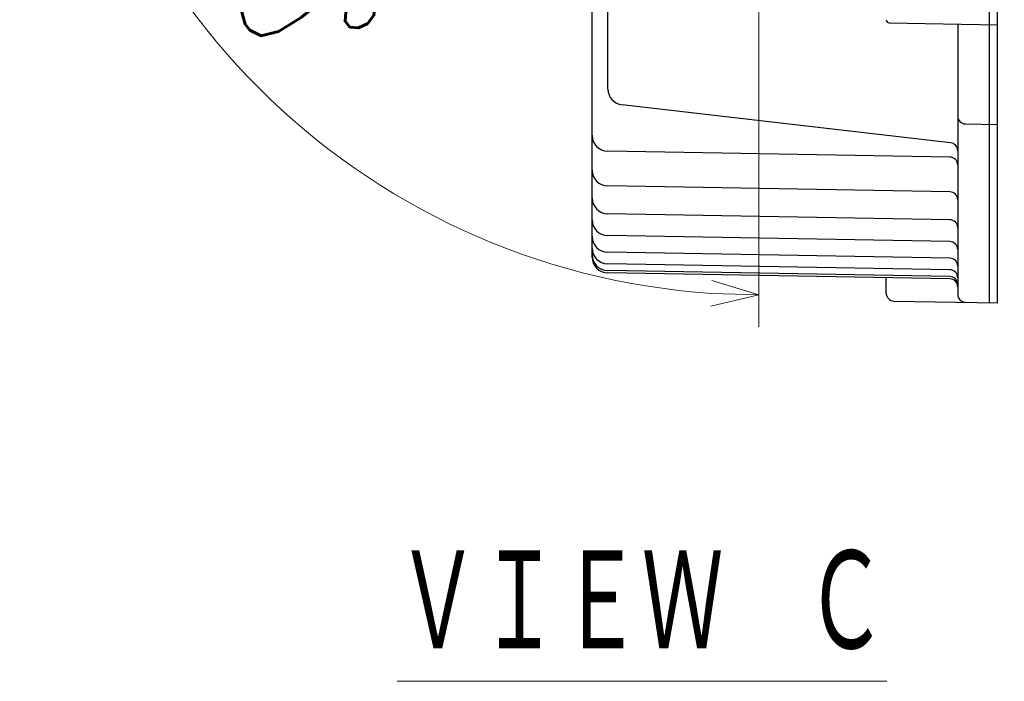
# Model space of a CAD drawing. Header units: millimetres. Extents: x 0 to 1735, y 0 to 1188.
# Tile 11 of 138: x 727 to 851, y 242 to 326. Entities that reach past the tile are written whole.
import ezdxf

# ---------------------------------------------------------------- set-up
doc = ezdxf.new("R2010")
doc.units = ezdxf.units.MM
doc.header["$LTSCALE"] = 0.727559
doc.layers.add('NoLayerName_001', color=7, linetype='Continuous')
doc.styles.get("Standard").update_dxf_attribs({"font": 'txt', "bigfont": 'extfont2'})
doc.dimstyles.get("Standard").update_dxf_attribs({"dimtxt": 2.5, "dimasz": 2.5, "dimexe": 1, "dimexo": 1, "dimtad": 1, "dimdec": 3, "dimzin": 0, "dimdsep": 46, "dimtxsty": 'Standard', "dimcen": 2.5, "dimadec": 3, "dimazin": 0, "dimtfac": 0.75, "dimtdec": 3, "dimtmove": 0, "dimatfit": 3, "dimfxl": 1, "dimarcsym": 0})

# ---------------------------------------------------------------- blocks, each defined once
blk = doc.blocks.new('_OPEN30')
at = {"color": 0, "linetype": 'ByBlock', "lineweight": -2}
for p, q in [((-1, 0.267949), (0, 0)), ((0, 0), (-1, -0.267949)), ((0, 0), (-1, 0))]:
    blk.add_line(p, q, dxfattribs=at)
blk = doc.blocks.new('*D128')
at = {"layer": 'Defpoints', "color": 0}
for p in [(789.88, 380), (789.98, 380), (820, 337.17), (820, 337.07), (775.5, 302.92)]:
    blk.add_point(p, dxfattribs=at)
at = {"layer": 'NoLayerName_001', "color": 0, "linetype": 'Continuous', "lineweight": 13}
for p, q in [((785.88, 380), (726.99, 380)), ((820, 333.07), (820, 286.99))]:
    blk.add_line(p, q, dxfattribs=at)
blk.add_arc((820, 380), 89.01, 183.863, 266.137, dxfattribs=at)
at = {"layer": 'NoLayerName_001', "color": 0, "lineweight": 13, "xscale": 6, "yscale": 6, "zscale": 6}
for p, rotation in [((730.99, 380), 91.93152412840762), ((820, 290.99), 358.0684758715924)]:
    blk.add_blockref('_OPEN30', p, dxfattribs=dict(at, rotation=rotation))
at = {"layer": 'NoLayerName_001', "color": 0, "lineweight": 13, "insert": (759.84, 330.61), "char_height": 14, "attachment_point": 5, "rotation": 309.3857}
blk.add_mtext('\\W0.8000;90%%d', dxfattribs=at)

msp = doc.modelspace()

# ---------------------------------------------------------------- linework, layer by layer
at = {"layer": 'NoLayerName_001', "color": 7, "linetype": 'Continuous', "lineweight": 25}
for p, q in [((849, 290), (849, 470)), ((850, 290), (850, 470)), ((799, 295.76832751), (799, 360.95402913)), ((801, 316.9073546), (801, 358.95348837)), ((836.39301904, 325.23751074), (850, 325)), ((845, 325.08727532), (845, 291.06997259)), ((844.11475592, 310.14451576), (802.77048816, 314.92056716)), ((845.98254759, 312.52128619), (850, 312.4511613)), ((844.01745241, 308.3418365), (800.96509519, 309.09331819)), ((844.01745241, 303.97049827), (800.96509519, 304.72197997)), ((844.01745241, 300.46143772), (800.96509519, 301.21291941)), ((844.01745241, 297.70294503), (800.96509519, 298.45442672)), ((844.01745241, 295.62050781), (800.96509519, 296.3719895)), ((844.01745241, 294.16433669), (800.96509519, 294.91581838)), ((844.01745241, 293.30250758), (800.96509519, 294.05398927)), ((844.01745241, 293.01715043), (800.96509519, 293.76863212)), ((836, 291.22706817), (836, 293.15709558)), ((836.98254759, 290.22722048), (850, 290))]:
    msp.add_line(p, q, dxfattribs=at)
for centre, radius, start, end in [((836.4, 325.63744981), 0.4, 180, 269), ((803, 316.9073546), 2, 180, 263.4104529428), ((846, 313.52113388), 1, 180, 269), ((801, 311.09301358), 2, 180, 269), ((844, 309.15112204), 1, 0, 83.4104529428), ((844, 307.3419888), 1, 0, 89), ((801, 306.72167536), 2, 180, 269), ((844, 302.97065058), 1, 0, 89), ((801, 303.2126148), 2, 180, 269), ((801, 300.45412211), 2, 180, 269), ((844, 299.46159002), 1, 0, 89), ((801, 298.37168489), 2, 180, 269), ((844, 296.70309734), 1, 0, 89), ((801, 296.91551377), 2, 180, 269), ((801, 296.05368466), 2, 180, 269), ((801, 295.76832751), 2, 180, 269), ((844, 294.62066012), 1, 0, 89), ((844, 293.16448899), 1, 0, 89), ((844, 292.30265988), 1, 0, 89), ((844, 292.01730274), 1, 0, 89), ((837, 291.22706817), 1, 180, 269), ((846, 291.06997259), 1, 180, 269)]:
    msp.add_arc(centre, radius, start, end, dxfattribs=at)

# ---------------------------------------------------------------- texts
at = {"layer": 'NoLayerName_001', "color": 7, "lineweight": 13, "insert": (774.46178751, 245.16339606), "char_height": 14, "attachment_point": 7}
msp.add_mtext('\\A1;\\W0.6667;\\LＶＩＥＷ\u3000Ｃ\\l', dxfattribs=at)

# ---------------------------------------------------------------- dimensions: what is measured, and where the dimension line sits
at = {"layer": 'NoLayerName_001', "color": 3, "linetype": 'Continuous', "lineweight": 13}
dim = msp.add_angular_dim_2l(base=(775.49631051, 302.91734868), line1=((820, 337.06908118), (820, 337.16908118)), line2=((789.87551332, 380), (789.97551332, 380)), text='\\W0.8000;<>', dimstyle='Standard', override={"dimtxt": 14, "dimasz": 6, "dimexe": 4, "dimexo": 4, "dimgap": 4, "dimblk": 'OPEN30', "dimclrd": 0, "dimclre": 0, "dimclrt": 0, "dimazin": 2, "dimtp": 0, "dimtm": 0, "dimlwd": 13, "dimlwe": 13}, dxfattribs=at)
dim.commit()
dim.dimension.update_dxf_attribs({"geometry": '*D128', "text_midpoint": (751.20689655, 323.521487), "dimtype": 162})

doc.saveas('drawing.dxf')
